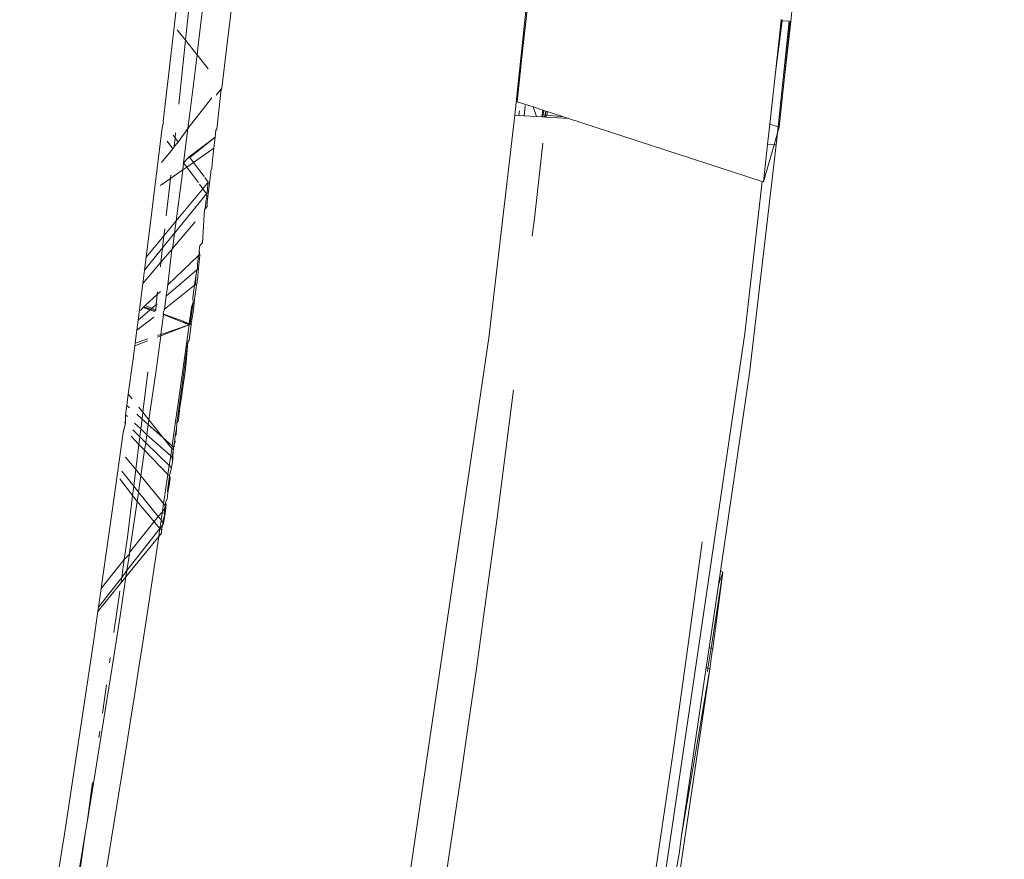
# Model space of a CAD drawing. Header units: millimetres. Extents: x 504675 to 860349, y -23215 to 63575.
# Tile 103 of 177: x 592530 to 592582, y 32898 to 32942. Entities that reach past the tile are written whole.
import ezdxf
from ezdxf import colors
from ezdxf.entities.mleader import LeaderData, LeaderLine
from ezdxf.math import Vec2, Vec3

# ---------------------------------------------------------------- set-up
doc = ezdxf.new("R2010")
doc.units = ezdxf.units.MM
doc.header["$LTSCALE"] = 10
doc.header["$PDMODE"] = 35
doc.header["$PDSIZE"] = -1000
doc.linetypes.add('LEVEL-F-OVERALL LAYOUT$0$HIDDEN', pattern=[0.375, 0.25, -0.125])
doc.layers.get('0').update_dxf_attribs({"linetype": 'CONTINUOUS'})
doc.layers.get('Defpoints').update_dxf_attribs({"color": 253, "linetype": 'CONTINUOUS'})
for name, color, linetype, lineweight in [('ARCH', 8, 'CONTINUOUS', 0), ('DIM', 8, 'CONTINUOUS', 15), ('furniture', 8, 'CONTINUOUS', 5), ('level-C-ELEVATION-$0$I-ANNO-TEXT', 8, 'CONTINUOUS', 18)]:
    doc.layers.add(name, color=color, linetype=linetype, lineweight=lineweight)
doc.layers.add('LEVEL-F-OVERALL LAYOUT$0$DASH1L', color=8, linetype='LEVEL-F-OVERALL LAYOUT$0$HIDDEN')
doc.styles.add('level-C-ELEVATION-$0$KGD - Note', font='romans.shx', dxfattribs={"width": 0.7, "height": 2})
doc.styles.get("Standard").update_dxf_attribs({"font": 'verdana.ttf'})
doc.dimstyles.new('LBF 50', dxfattribs={"dimscale": 25, "dimtxt": 1.75, "dimasz": 1.75, "dimexe": 1, "dimexo": 1, "dimgap": 1, "dimtad": 1, "dimdec": 0, "dimrnd": 5, "dimzin": 12, "dimdsep": 46, "dimtxsty": 'Standard', "dimblk": 'CLOSEDBLANK', "dimcen": 0, "dimclrd": 256, "dimclre": 256, "dimclrt": 256, "dimadec": 0, "dimazin": 3, "dimtfac": 1, "dimtdec": 0, "dimtofl": 0, "dimtmove": 0, "dimatfit": 3, "dimldrblk": 'CLOSEDBLANK', "dimfxl": 0.18, "dimtolj": 1, "dimtzin": 0, "dimlwd": -1, "dimlwe": -1, "dimarcsym": 0})

# ---------------------------------------------------------------- blocks, each defined once
blk = doc.blocks.new('ARCH')
at = {"layer": 'LEVEL-F-OVERALL LAYOUT$0$DASH1L'}
h = blk.add_hatch(dxfattribs=at)
h.set_pattern_fill('ANGLE', color=8, scale=10, angle=352.0664)
h.set_pattern_definition([(352.0664444, (-404119.055, 373340.98), (9.6410197, 69.1814516), [50.8, -19.05]), (82.0664444, (-404119.055, 373340.98), (-69.1814516, 9.6410197), [50.8, -19.05])])
edge = h.paths.add_edge_path(flags=16)
edge.add_line((572074.712, 35847.062), (602196.904, 29528.217))
edge.add_line((602196.904, 29528.217), (599472.63, 39352.005))
edge.add_arc((597545.364, 38817.547), 2000, 15.499436, 89.998351)
edge.add_line((597545.422, 40817.547), (573256.113, 40817.547))
edge.add_arc((576210.344, 22394.182), 18658.72, 99.1099624, 106.6903327)
edge.add_line((570851.58, 40266.829), (572074.712, 35847.062))
h.paths.add_polyline_path([(583373.777, 40815.973), (583374.097, 40875.042), (586424.097, 40859.112), (586423.937, 40815.973)], flags=16)
h.paths.add_polyline_path([(600840.891, 34605.132), (600792.778, 34591.523), (599497.965, 39260.646), (599546.078, 39274.255)])
h.paths.add_polyline_path([(587210.4, 32671.778), (587194.965, 32598.383), (582692.955, 33542.787), (582708.389, 33616.182)])
edge = h.paths.add_edge_path()
edge.add_line((572071.73, 35387.893), (601863.317, 29138.4))
edge.add_arc((601986.5, 29725.619), 600, 258.152638, 375.499436)
edge.add_line((602564.68, 29885.956), (599906.265, 39472.258))
edge.add_arc((597545.364, 38817.547), 2450, 15.499436, 89.998351)
edge.add_line((597545.435, 41267.547), (573220.478, 41267.547))
edge.add_arc((576210.344, 22394.182), 19108.72, 99.0018321, 106.2358191)
edge.add_arc((571035.465, 40164.758), 600, 106.235819, 195.468967)
edge.add_line((570457.2, 40004.728), (571616.648, 35815.082))
edge.add_arc((572194.913, 35975.111), 600, 195.468967, 258.152638)
h.paths.add_polyline_path([(587210.4, 32671.778), (587195.409, 32600.494), (587195.432, 32600.49)])
at = {"layer": 'furniture'}
for p, q in [((592556.105, 32937.203), (592557.958, 32954.931)), ((592570.602, 32942.117), (592571.013, 32946.345)), ((592538.577, 32945.021), (592538.088, 32940.77)), ((592539.926, 32944.651), (592539.494, 32941.014)), ((592556.48, 32940.242), (592556.85, 32943.545)), ((592538.805, 32941.134), (592539.033, 32943.313)), ((592541.251, 32943.115), (592540.981, 32940.83)), ((592569.801, 32939.441), (592570.1, 32942.167)), ((592570.151, 32942.162), (592569.801, 32939.441)), ((592569.941, 32936.595), (592570.52, 32942.134)), ((592570.1, 32942.167), (592570.106, 32942.222)), ((592570.1, 32942.167), (592570.151, 32942.162)), ((592570.158, 32942.211), (592570.151, 32942.162)), ((592570.151, 32942.162), (592570.52, 32942.134)), ((592570.574, 32942.123), (592570.239, 32938.89)), ((592570.239, 32938.89), (592570.602, 32942.117)), ((592570.52, 32942.134), (592570.574, 32942.123)), ((592570.574, 32942.123), (592570.602, 32942.117)), ((592538.805, 32941.134), (592538.363, 32941.691)), ((592538.454, 32937.784), (592538.805, 32941.134)), ((592539.415, 32940.367), (592538.805, 32941.134)), ((592539.494, 32941.014), (592539.415, 32940.367)), ((592540.981, 32940.83), (592540.713, 32938.613)), ((592538.088, 32940.77), (592537.624, 32936.866)), ((592539.415, 32940.367), (592539.054, 32937.428)), ((592539.993, 32939.64), (592539.415, 32940.367)), ((592556.48, 32940.242), (592556.23, 32937.906)), ((592569.506, 32936.736), (592569.801, 32939.441)), ((592570.239, 32938.89), (592569.992, 32936.578)), ((592540.419, 32938.251), (592540.522, 32938.378)), ((592540.673, 32938.569), (592540.449, 32936.467)), ((592540.673, 32938.569), (592540.522, 32938.378)), ((592540.713, 32938.613), (592540.673, 32938.569)), ((592538.936, 32936.495), (592540.195, 32938.114)), ((592557.069, 32937.634), (592556.23, 32937.906)), ((592539.054, 32937.428), (592538.936, 32936.495)), ((592554.733, 32925.511), (592556.105, 32937.203)), ((592556.319, 32937.19), (592556.105, 32937.203)), ((592556.349, 32937.423), (592556.319, 32937.19)), ((592556.658, 32937.702), (592556.602, 32937.172)), ((592557.069, 32937.634), (592557.243, 32937.133)), ((592557.57, 32937.471), (592557.069, 32937.634)), ((592557.57, 32937.471), (592557.525, 32937.116)), ((592557.624, 32937.453), (592557.57, 32937.471)), ((592557.582, 32937.112), (592557.624, 32937.453)), ((592557.735, 32937.417), (592557.624, 32937.453)), ((592557.671, 32937.107), (592557.735, 32937.417)), ((592557.735, 32937.417), (592557.699, 32937.105)), ((592557.814, 32937.392), (592557.735, 32937.417)), ((592557.739, 32937.103), (592557.795, 32937.211)), ((592557.795, 32937.211), (592557.803, 32937.284)), ((592557.795, 32937.211), (592557.798, 32937.24)), ((592557.795, 32937.211), (592558.666, 32937.115)), ((592557.803, 32937.284), (592557.798, 32937.24)), ((592557.803, 32937.284), (592557.81, 32937.334)), ((592557.81, 32937.334), (592557.814, 32937.392)), ((592558.666, 32937.115), (592557.814, 32937.392)), ((592537.657, 32936.822), (592537.586, 32936.554)), ((592537.657, 32936.822), (592537.624, 32936.866)), ((592556.602, 32937.172), (592556.319, 32937.19)), ((592557.243, 32937.133), (592556.602, 32937.172)), ((592557.525, 32937.116), (592557.243, 32937.133)), ((592557.582, 32937.112), (592557.525, 32937.116)), ((592557.671, 32937.107), (592557.582, 32937.112)), ((592557.699, 32937.105), (592557.671, 32937.107)), ((592557.739, 32937.103), (592557.699, 32937.105)), ((592558.928, 32937.03), (592557.739, 32937.103)), ((592558.928, 32937.03), (592558.666, 32937.115)), ((592569.109, 32933.724), (592558.928, 32937.03)), ((592569.389, 32935.666), (592569.506, 32936.736)), ((592569.506, 32936.736), (592569.941, 32936.595)), ((592537.586, 32936.554), (592537.078, 32932.419)), ((592538.255, 32936.02), (592538.284, 32936.27)), ((592538.425, 32935.792), (592538.936, 32936.495)), ((592538.936, 32936.495), (592538.693, 32934.707)), ((592540.366, 32936.05), (592540.405, 32936.422)), ((592540.449, 32936.467), (592540.405, 32936.422)), ((592569.908, 32936.282), (592569.727, 32935.645)), ((592569.841, 32935.638), (592569.908, 32936.282)), ((592569.908, 32936.282), (592569.941, 32936.595)), ((592569.992, 32936.578), (592569.908, 32936.282)), ((592569.941, 32936.595), (592569.992, 32936.578)), ((592538.14, 32935.441), (592537.839, 32935.841)), ((592538.255, 32936.02), (592538.159, 32936.149)), ((592538.203, 32935.552), (592538.255, 32936.02)), ((592538.203, 32935.552), (592538.425, 32935.792)), ((592538.425, 32935.792), (592538.255, 32936.02)), ((592539.003, 32935.017), (592540.366, 32936.05)), ((592540.366, 32936.05), (592539.032, 32934.979)), ((592540.295, 32935.476), (592540.366, 32936.05)), ((592557.586, 32935.726), (592557.424, 32934.294)), ((592569.174, 32933.703), (592569.389, 32935.666)), ((592569.389, 32935.666), (592569.727, 32935.645)), ((592537.547, 32934.709), (592538.14, 32935.441)), ((592538.14, 32935.441), (592538.198, 32935.513)), ((592538.198, 32935.513), (592538.203, 32935.552)), ((592539.224, 32934.722), (592540.295, 32935.476)), ((592540.217, 32934.844), (592540.295, 32935.476)), ((592568.434, 32923.658), (592569.841, 32935.638)), ((592569.727, 32935.645), (592569.174, 32933.703)), ((592569.727, 32935.645), (592569.841, 32935.638)), ((592538.693, 32934.707), (592538.662, 32934.327)), ((592538.935, 32934.949), (592538.693, 32934.707)), ((592538.869, 32934.473), (592538.693, 32934.707)), ((592538.869, 32934.473), (592539.224, 32934.722)), ((592538.935, 32934.949), (592539.003, 32935.017)), ((592539.032, 32934.979), (592538.935, 32934.949)), ((592539.032, 32934.979), (592539.003, 32935.017)), ((592539.224, 32934.722), (592539.032, 32934.979)), ((592539.782, 32933.973), (592539.224, 32934.722)), ((592540.217, 32934.844), (592540.19, 32934.396)), ((592538.012, 32933.87), (592538.662, 32934.327)), ((592538.662, 32934.327), (592538.607, 32933.898)), ((592538.662, 32934.327), (592538.869, 32934.473)), ((592539.481, 32933.661), (592538.869, 32934.473)), ((592540.132, 32934.166), (592539.94, 32932.643)), ((592540.132, 32934.166), (592540.134, 32934.276)), ((592540.19, 32934.396), (592540.134, 32934.276)), ((592557.15, 32931.926), (592557.424, 32934.294)), ((592537.518, 32933.528), (592538.012, 32933.87)), ((592537.79, 32931.909), (592538.012, 32933.87)), ((592538.012, 32933.87), (592538.032, 32934.043)), ((592538.607, 32933.898), (592538.314, 32931.645)), ((592539.717, 32933.342), (592539.999, 32933.683)), ((592539.999, 32933.683), (592539.82, 32933.923)), ((592539.993, 32933.655), (592539.978, 32933.545)), ((592539.999, 32933.683), (592539.993, 32933.655)), ((592568.183, 32925.739), (592569.109, 32933.724)), ((592569.174, 32933.703), (592569.109, 32933.724)), ((592537.518, 32933.528), (592537.499, 32933.51)), ((592538.23, 32931), (592539.916, 32933.07)), ((592538.314, 32931.645), (592539.717, 32933.342)), ((592539.717, 32933.342), (592539.546, 32933.574)), ((592539.916, 32933.07), (592539.717, 32933.342)), ((592539.916, 32933.07), (592539.937, 32933.131)), ((592539.92, 32932.964), (592539.916, 32933.07)), ((592539.937, 32933.131), (592539.958, 32933.321)), ((592539.978, 32933.545), (592539.953, 32933.355)), ((592539.958, 32933.321), (592539.953, 32933.355)), ((592539.877, 32932.614), (592539.835, 32932.275)), ((592539.865, 32932.68), (592539.903, 32932.82)), ((592539.877, 32932.614), (592539.865, 32932.68)), ((592539.903, 32932.82), (592539.92, 32932.964)), ((592539.937, 32932.408), (592539.94, 32932.643)), ((592537.078, 32932.419), (592536.739, 32929.74)), ((592539.809, 32932.241), (592539.691, 32930.505)), ((592539.835, 32932.275), (592539.809, 32932.241)), ((592539.937, 32932.408), (592539.835, 32932.275)), ((592537.672, 32930.869), (592538.314, 32931.645)), ((592538.125, 32930.206), (592539.308, 32931.595)), ((592538.314, 32931.645), (592538.23, 32931)), ((592557.021, 32930.847), (592557.15, 32931.926)), ((592537.6, 32930.227), (592538.23, 32931)), ((592537.672, 32930.869), (592537.714, 32931.237)), ((592538.23, 32931), (592538.155, 32930.428)), ((592536.739, 32929.74), (592537.672, 32930.869)), ((592537.6, 32930.227), (592537.672, 32930.869)), ((592539.691, 32930.505), (592539.565, 32930.366)), ((592536.653, 32929.064), (592537.6, 32930.227)), ((592537.516, 32929.489), (592537.6, 32930.227)), ((592537.516, 32929.489), (592538.083, 32930.156)), ((592538.083, 32930.156), (592537.869, 32928.297)), ((592538.125, 32930.206), (592538.083, 32930.156)), ((592538.155, 32930.428), (592538.125, 32930.206)), ((592539.527, 32929.86), (592539.532, 32930.116)), ((592539.565, 32930.366), (592539.532, 32930.116)), ((592539.532, 32930.116), (592539.563, 32929.858)), ((592536.565, 32928.369), (592537.516, 32929.489)), ((592536.739, 32929.74), (592536.653, 32929.064)), ((592537.488, 32929.245), (592537.516, 32929.489)), ((592537.869, 32928.297), (592539.494, 32929.828)), ((592539.494, 32929.828), (592539.432, 32929.358)), ((592539.446, 32928.808), (592539.563, 32929.858)), ((592539.494, 32929.828), (592539.527, 32929.86)), ((592536.653, 32929.064), (592536.565, 32928.369)), ((592537.789, 32927.701), (592539.395, 32929.083)), ((592539.395, 32929.083), (592539.35, 32928.753)), ((592539.395, 32929.083), (592539.431, 32929.114)), ((592539.432, 32929.358), (592539.431, 32929.114)), ((592539.35, 32928.753), (592539.286, 32928.276)), ((592539.298, 32927.679), (592539.454, 32928.695)), ((592539.322, 32928.28), (592539.35, 32928.753)), ((592539.454, 32928.695), (592539.446, 32928.808)), ((592536.565, 32928.369), (592536.311, 32926.429)), ((592537.323, 32927.783), (592537.495, 32927.945)), ((592537.323, 32927.783), (592537.34, 32927.931)), ((592537.698, 32927.023), (592539.286, 32928.276)), ((592537.869, 32928.297), (592537.789, 32927.701)), ((592539.234, 32927.901), (592539.193, 32927.604)), ((592539.282, 32928.249), (592539.234, 32927.901)), ((592539.282, 32928.249), (592539.322, 32928.28)), ((592539.286, 32928.276), (592539.282, 32928.249)), ((592539.286, 32928.276), (592539.322, 32928.28)), ((592536.681, 32927.21), (592537.323, 32927.783)), ((592537.262, 32927.247), (592537.323, 32927.783)), ((592537.789, 32927.701), (592537.698, 32927.023)), ((592539.193, 32927.604), (592539.201, 32927.357)), ((592539.226, 32926.982), (592539.298, 32927.679)), ((592536.311, 32926.429), (592536.943, 32926.973)), ((592536.578, 32927.097), (592536.443, 32926.95)), ((592536.578, 32927.097), (592536.595, 32927.116)), ((592536.943, 32926.973), (592536.578, 32927.097)), ((592536.595, 32927.116), (592536.615, 32927.138)), ((592536.943, 32926.973), (592536.595, 32927.116)), ((592536.615, 32927.138), (592536.681, 32927.21)), ((592536.615, 32927.138), (592536.99, 32927.013)), ((592536.681, 32927.21), (592537.043, 32927.059)), ((592536.943, 32926.973), (592536.99, 32927.013)), ((592537.213, 32926.881), (592536.943, 32926.973)), ((592536.99, 32927.013), (592537.043, 32927.059)), ((592536.99, 32927.013), (592537.227, 32926.935)), ((592537.043, 32927.059), (592537.262, 32927.247)), ((592537.043, 32927.059), (592537.238, 32926.977)), ((592537.227, 32926.935), (592537.238, 32926.977)), ((592537.238, 32926.977), (592537.262, 32927.247)), ((592537.262, 32927.247), (592537.324, 32927.3)), ((592537.698, 32927.023), (592537.629, 32926.814)), ((592539.201, 32927.357), (592539.056, 32926.255)), ((592539.127, 32927.142), (592539.062, 32926.692)), ((592539.201, 32927.357), (592539.127, 32927.142)), ((592539.135, 32926.451), (592539.226, 32926.982)), ((592536.244, 32925.913), (592537.138, 32926.601)), ((592536.311, 32926.429), (592536.244, 32925.913)), ((592537.658, 32926.73), (592537.515, 32925.691)), ((592537.658, 32926.73), (592537.606, 32926.748)), ((592537.616, 32926.776), (592537.658, 32926.73)), ((592537.629, 32926.814), (592537.662, 32926.76)), ((592537.662, 32926.76), (592537.658, 32926.73)), ((592538.993, 32926.199), (592537.658, 32926.73)), ((592538.392, 32926.496), (592537.658, 32926.73)), ((592537.662, 32926.76), (592538.392, 32926.496)), ((592538.392, 32926.496), (592538.591, 32926.413)), ((592538.998, 32926.238), (592538.591, 32926.413)), ((592538.591, 32926.413), (592538.993, 32926.199)), ((592539.022, 32926.407), (592538.998, 32926.238)), ((592539.062, 32926.692), (592539.022, 32926.407)), ((592539.107, 32926.238), (592539.135, 32926.451)), ((592536.244, 32925.913), (592536.154, 32925.223)), ((592538.993, 32926.199), (592537.505, 32925.62)), ((592537.515, 32925.691), (592538.993, 32926.199)), ((592538.993, 32926.199), (592538.473, 32922.446)), ((592538.992, 32925.382), (592539.102, 32926.2)), ((592538.998, 32926.238), (592538.993, 32926.199)), ((592539.051, 32926.219), (592538.993, 32926.199)), ((592539.051, 32926.219), (592538.998, 32926.238)), ((592539.107, 32926.238), (592539.051, 32926.219)), ((592539.102, 32926.2), (592539.051, 32926.219)), ((592539.078, 32926.228), (592539.056, 32926.255)), ((592539.102, 32926.2), (592539.078, 32926.228)), ((592539.102, 32926.2), (592539.107, 32926.238)), ((592536.806, 32925.35), (592536.137, 32925.092)), ((592536.154, 32925.223), (592536.834, 32925.457)), ((592537.505, 32925.62), (592537.239, 32923.686)), ((592537.505, 32925.62), (592537.311, 32925.545)), ((592537.332, 32925.628), (592537.515, 32925.691)), ((592537.515, 32925.691), (592537.505, 32925.62)), ((592538.925, 32925.275), (592538.959, 32925.339)), ((592538.992, 32925.382), (592538.959, 32925.339)), ((592550.524, 32896.886), (592554.733, 32925.511)), ((592561.144, 32877.871), (592568.183, 32925.739)), ((592536.137, 32925.092), (592536.048, 32924.409)), ((592536.154, 32925.223), (592536.137, 32925.092)), ((592538.554, 32922.527), (592538.925, 32925.275)), ((592538.864, 32924.434), (592538.925, 32925.275)), ((592536.048, 32924.409), (592535.799, 32922.558)), ((592538.804, 32923.866), (592538.864, 32924.434)), ((592538.622, 32922.656), (592538.804, 32923.866)), ((592536.568, 32921.597), (592536.834, 32923.728)), ((592537.239, 32923.686), (592536.887, 32921.197)), ((592566.905, 32913.258), (592568.434, 32923.658)), ((592555.797, 32920.859), (592556.039, 32922.782)), ((592535.799, 32922.558), (592535.719, 32921.961)), ((592535.998, 32922.31), (592535.799, 32922.558)), ((592538.473, 32922.446), (592538.318, 32921.352)), ((592538.554, 32922.527), (592538.35, 32921.037)), ((592538.514, 32921.87), (592538.611, 32922.473)), ((592538.611, 32922.473), (592538.622, 32922.656)), ((592535.719, 32921.961), (592535.652, 32921.462)), ((592535.87, 32921.827), (592535.719, 32921.961)), ((592536.568, 32921.597), (592536.348, 32921.875)), ((592538.434, 32921.198), (592538.514, 32921.87)), ((592535.75, 32921.374), (592535.652, 32921.462)), ((592535.652, 32921.462), (592535.659, 32921.032)), ((592536.524, 32921.246), (592536.247, 32921.492)), ((592536.46, 32920.732), (592536.524, 32921.246)), ((592536.524, 32921.246), (592536.568, 32921.597)), ((592536.852, 32920.954), (592536.524, 32921.246)), ((592536.887, 32921.197), (592536.568, 32921.597)), ((592536.887, 32921.197), (592536.852, 32920.954)), ((592537.63, 32920.263), (592536.887, 32921.197)), ((592538.318, 32921.352), (592538.178, 32920.369)), ((592538.412, 32921.13), (592538.434, 32921.198)), ((592535.578, 32920.729), (592535.528, 32920.541)), ((592535.578, 32920.729), (592535.557, 32920.752)), ((592535.659, 32921.032), (592535.578, 32920.729)), ((592535.659, 32921.032), (592535.602, 32921.088)), ((592536.407, 32920.303), (592536.031, 32920.669)), ((592536.46, 32920.732), (592536.127, 32921.033)), ((592536.407, 32920.303), (592536.46, 32920.732)), ((592536.777, 32920.423), (592536.46, 32920.732)), ((592536.852, 32920.954), (592536.777, 32920.423)), ((592537.63, 32920.263), (592536.852, 32920.954)), ((592538.259, 32920.381), (592538.324, 32920.734)), ((592538.316, 32920.439), (592538.324, 32920.734)), ((592538.324, 32920.734), (592538.35, 32921.037)), ((592538.35, 32921.037), (592538.412, 32921.13)), ((592555.171, 32916.057), (592555.797, 32920.859)), ((592535.528, 32920.541), (592535.008, 32916.769)), ((592536.359, 32919.914), (592535.946, 32920.345)), ((592536.359, 32919.914), (592536.407, 32920.303)), ((592536.716, 32920.001), (592536.407, 32920.303)), ((592536.777, 32920.423), (592536.716, 32920.001)), ((592538.027, 32919.32), (592536.777, 32920.423)), ((592538.103, 32919.843), (592537.63, 32920.263)), ((592538.081, 32919.696), (592537.63, 32920.263)), ((592538.178, 32920.369), (592538.103, 32919.843)), ((592538.242, 32920.151), (592538.201, 32919.86)), ((592538.259, 32920.381), (592538.242, 32920.151)), ((592538.242, 32920.151), (592538.271, 32920.044)), ((592538.259, 32920.381), (592538.316, 32920.439)), ((592536.193, 32918.59), (592536.359, 32919.914)), ((592536.658, 32919.601), (592536.359, 32919.914)), ((592536.716, 32920.001), (592536.658, 32919.601)), ((592537.951, 32918.797), (592536.716, 32920.001)), ((592538.027, 32919.32), (592538.081, 32919.696)), ((592538.103, 32919.843), (592538.081, 32919.696)), ((592538.17, 32919.642), (592538.081, 32919.696)), ((592538.175, 32919.778), (592538.103, 32919.843)), ((592538.17, 32919.642), (592538.163, 32919.593)), ((592538.18, 32919.714), (592538.17, 32919.642)), ((592538.175, 32919.778), (592538.226, 32919.799)), ((592538.175, 32919.778), (592538.18, 32919.714)), ((592538.271, 32920.044), (592538.201, 32919.86)), ((592538.226, 32919.799), (592538.201, 32919.86)), ((592536.193, 32918.59), (592535.659, 32919.249)), ((592536.658, 32919.601), (592536.464, 32918.257)), ((592537.882, 32918.324), (592536.658, 32919.601)), ((592538.027, 32919.32), (592537.951, 32918.797)), ((592538.1, 32919.238), (592538.027, 32919.32)), ((592538.1, 32919.238), (592538.163, 32919.593)), ((592538.1, 32919.238), (592538.108, 32919.203)), ((592538.144, 32919.214), (592538.1, 32919.238)), ((592538.108, 32919.203), (592538.125, 32919.016)), ((592538.125, 32919.016), (592538.144, 32919.214)), ((592538.144, 32919.214), (592538.163, 32919.593)), ((592536.086, 32917.727), (592536.193, 32918.59)), ((592536.464, 32918.257), (592536.193, 32918.59)), ((592537.882, 32918.324), (592537.951, 32918.797)), ((592538.069, 32918.682), (592537.951, 32918.797)), ((592538.069, 32918.682), (592537.996, 32918.414)), ((592538.069, 32918.682), (592538.125, 32919.016)), ((592536.024, 32917.228), (592535.357, 32918.098)), ((592536.086, 32917.727), (592535.464, 32918.509)), ((592536.464, 32918.257), (592536.34, 32917.406)), ((592537.657, 32916.811), (592536.464, 32918.257)), ((592537.727, 32917.275), (592537.882, 32918.324)), ((592537.853, 32917.482), (592537.964, 32918.27)), ((592537.964, 32918.27), (592537.882, 32918.324)), ((592537.939, 32917.765), (592537.997, 32918.12)), ((592537.964, 32918.27), (592537.996, 32918.414)), ((592538.001, 32918.2), (592537.964, 32918.27)), ((592537.997, 32918.12), (592538.001, 32918.2)), ((592536.024, 32917.228), (592536.086, 32917.727)), ((592536.34, 32917.406), (592536.086, 32917.727)), ((592537.939, 32917.765), (592537.853, 32917.482)), ((592537.884, 32917.378), (592537.939, 32917.765)), ((592535.75, 32915.035), (592536.024, 32917.228)), ((592536.267, 32916.91), (592536.024, 32917.228)), ((592536.317, 32917.244), (592536.267, 32916.91)), ((592536.34, 32917.406), (592536.317, 32917.244)), ((592537.365, 32916.117), (592536.34, 32917.406)), ((592537.721, 32917.24), (592537.657, 32916.811)), ((592537.836, 32917.044), (592537.78, 32916.909)), ((592537.836, 32917.044), (592537.884, 32917.378)), ((592537.884, 32917.378), (592537.853, 32917.482)), ((592535.008, 32916.769), (592534.488, 32913.096)), ((592536.267, 32916.91), (592535.87, 32914.228)), ((592537.459, 32915.496), (592536.267, 32916.91)), ((592537.657, 32916.811), (592537.597, 32916.409)), ((592537.597, 32916.409), (592537.718, 32916.534)), ((592537.74, 32916.685), (592537.657, 32916.811)), ((592537.691, 32916.343), (592537.718, 32916.534)), ((592537.718, 32916.534), (592537.723, 32916.569)), ((592537.723, 32916.569), (592537.74, 32916.685)), ((592537.723, 32916.569), (592537.768, 32916.569)), ((592537.74, 32916.685), (592537.763, 32916.846)), ((592537.795, 32916.758), (592537.74, 32916.685)), ((592537.778, 32916.638), (592537.74, 32916.685)), ((592537.75, 32916.443), (592537.768, 32916.569)), ((592537.763, 32916.846), (592537.78, 32916.909)), ((592537.795, 32916.758), (592537.763, 32916.846)), ((592537.778, 32916.638), (592537.768, 32916.569)), ((592537.768, 32916.569), (592537.773, 32916.603)), ((592537.778, 32916.638), (592537.795, 32916.758)), ((592535.87, 32914.228), (592537.365, 32916.117)), ((592537.365, 32916.117), (592537.592, 32916.375)), ((592537.529, 32915.959), (592537.365, 32916.117)), ((592537.592, 32916.375), (592537.529, 32915.959)), ((592537.597, 32916.409), (592537.592, 32916.375)), ((592537.636, 32915.958), (592537.719, 32916.222)), ((592537.681, 32915.939), (592537.719, 32916.222)), ((592537.688, 32916.272), (592537.691, 32916.343)), ((592537.719, 32916.222), (592537.688, 32916.272)), ((592537.75, 32916.443), (592537.691, 32916.343)), ((592537.729, 32916.264), (592537.719, 32916.222)), ((592537.75, 32916.443), (592537.729, 32916.264)), ((592554.468, 32910.865), (592555.171, 32916.057)), ((592537.459, 32915.496), (592537.397, 32915.079)), ((592537.401, 32915.431), (592537.459, 32915.496)), ((592537.523, 32915.918), (592537.459, 32915.496)), ((592537.459, 32915.496), (592537.596, 32915.675)), ((592537.561, 32915.402), (592537.459, 32915.496)), ((592537.529, 32915.959), (592537.523, 32915.918)), ((592537.614, 32915.803), (592537.523, 32915.918)), ((592537.561, 32915.402), (592537.568, 32915.48)), ((592537.568, 32915.48), (592537.596, 32915.675)), ((592537.596, 32915.675), (592537.613, 32915.759)), ((592537.596, 32915.675), (592537.653, 32915.755)), ((592537.614, 32915.803), (592537.613, 32915.759)), ((592537.653, 32915.755), (592537.613, 32915.759)), ((592537.614, 32915.803), (592537.636, 32915.958)), ((592537.674, 32915.904), (592537.614, 32915.803)), ((592537.636, 32915.958), (592537.674, 32915.904)), ((592537.653, 32915.755), (592537.674, 32915.904)), ((592537.674, 32915.904), (592537.681, 32915.939)), ((592535.585, 32913.868), (592535.75, 32915.035)), ((592535.677, 32912.952), (592537.397, 32915.079)), ((592535.727, 32913.282), (592537.401, 32915.431)), ((592537.397, 32915.079), (592536.753, 32910.773)), ((592537.397, 32915.079), (592537.537, 32915.253)), ((592537.545, 32915.296), (592537.537, 32915.253)), ((592537.545, 32915.296), (592537.551, 32915.356)), ((592537.551, 32915.356), (592537.561, 32915.402)), ((592565.926, 32914.654), (592565.216, 32909.408)), ((592565.945, 32914.798), (592565.926, 32914.654)), ((592535.585, 32913.868), (592535.858, 32914.147)), ((592535.858, 32914.147), (592535.727, 32913.282)), ((592535.87, 32914.228), (592535.858, 32914.147)), ((592534.379, 32912.345), (592535.585, 32913.868)), ((592535.452, 32912.929), (592535.585, 32913.868)), ((592534.203, 32911.129), (592535.677, 32912.952)), ((592534.238, 32911.37), (592535.452, 32912.929)), ((592534.488, 32913.096), (592534.379, 32912.345)), ((592535.677, 32912.952), (592535.402, 32911.137)), ((592535.42, 32912.706), (592535.452, 32912.929)), ((592535.452, 32912.929), (592535.727, 32913.282)), ((592535.727, 32913.282), (592535.677, 32912.952)), ((592566.416, 32909.216), (592567.031, 32913.201)), ((592567.031, 32913.201), (592566.505, 32909.201)), ((592566.8, 32912.541), (592566.905, 32913.258)), ((592567.031, 32913.201), (592566.8, 32912.541)), ((592566.905, 32913.258), (592567.031, 32913.201)), ((592566.313, 32909.233), (592566.8, 32912.541)), ((592534.379, 32912.345), (592534.238, 32911.37)), ((592535.041, 32910.034), (592535.349, 32912.202)), ((592534.238, 32911.37), (592534.203, 32911.129)), ((592534.203, 32911.129), (592533.969, 32909.519)), ((592535.402, 32911.137), (592534.95, 32908.219)), ((592554.085, 32908.121), (592554.468, 32910.865)), ((592536.753, 32910.773), (592536.529, 32909.301)), ((592533.969, 32909.519), (592533.454, 32906.048)), ((592536.529, 32909.301), (592536.326, 32907.987)), ((592565.216, 32909.408), (592564.829, 32906.635)), ((592566.16, 32908.189), (592566.313, 32909.233)), ((592566.252, 32908.155), (592566.416, 32909.216)), ((592566.313, 32909.233), (592566.416, 32909.216)), ((592566.356, 32908.117), (592566.478, 32909.037)), ((592566.416, 32909.216), (592566.505, 32909.201)), ((592566.505, 32909.201), (592566.478, 32909.037)), ((592534.816, 32908.449), (592534.855, 32908.724)), ((592534.95, 32908.219), (592534.504, 32905.395)), ((592536.326, 32907.987), (592536.142, 32906.808)), ((592553.681, 32905.278), (592554.085, 32908.121)), ((592566.356, 32908.117), (592563.497, 32888.883)), ((592564.865, 32899.381), (592566.16, 32908.189)), ((592564.865, 32899.381), (592566.356, 32908.117)), ((592566.16, 32908.189), (592566.252, 32908.155)), ((592566.226, 32907.986), (592566.252, 32908.155)), ((592566.252, 32908.155), (592566.356, 32908.117)), ((592534.439, 32905.791), (592534.651, 32907.283)), ((592536.142, 32906.808), (592535.974, 32905.742)), ((592564.829, 32906.635), (592564.42, 32903.763)), ((592533.454, 32906.048), (592532.944, 32902.685)), ((592535.672, 32903.855), (592535.974, 32905.742)), ((592534.504, 32905.395), (592534.066, 32902.672)), ((592553.254, 32902.336), (592553.681, 32905.278)), ((592534.26, 32904.528), (592534.307, 32904.855)), ((592535.672, 32903.855), (592534.443, 32896.301)), ((592564.42, 32903.763), (592563.989, 32900.79)), ((592532.944, 32902.685), (592532.44, 32899.435)), ((592534.066, 32902.672), (592533.638, 32900.053)), ((592533.638, 32900.053), (592533.925, 32902.162)), ((592552.802, 32899.294), (592553.254, 32902.336)), ((592563.989, 32900.79), (592563.533, 32897.716)), ((592533.638, 32900.053), (592533.558, 32899.577)), ((592532.553, 32892.485), (592533.558, 32899.577)), ((592533.558, 32899.577), (592533.22, 32897.547)), ((592532.44, 32899.435), (592531.945, 32896.302)), ((592552.327, 32896.152), (592552.802, 32899.294)), ((592564.865, 32899.381), (592564.738, 32898.413)), ((592564.608, 32897.637), (592564.738, 32898.413))]:
    blk.add_line(p, q, dxfattribs=at)
blk = doc.blocks.new('level-C-ELEVATION-$0$_Open90')
at = {"color": 0, "linetype": 'ByBlock', "lineweight": -2}
for p, q in [((-0.5, 0.5), (0, 0)), ((0, 0), (-1, 0)), ((0, 0), (-0.5, -0.5))]:
    blk.add_line(p, q, dxfattribs=at)
blk = doc.blocks.new('_ClosedBlank')
at = {"color": 0, "linetype": 'ByBlock', "lineweight": -2}
for p, q in [((-1, 0.1667), (0, 0)), ((-1, 0.1667), (-1, -0.1667)), ((0, 0), (-1, -0.1667))]:
    blk.add_line(p, q, dxfattribs=at)
blk = doc.blocks.new('*D67')
at = {"layer": 'Defpoints', "color": 0, "ltscale": 0.25, "transparency": 16777216}
for p in [(592954.14, 34131.711), (593370.787, 32690.738), (592853.033, 32541.033)]:
    blk.add_point(p, dxfattribs=at)
at = {"layer": 'DIM', "ltscale": 0.25}
for p, q in [((592930.124, 34124.767), (592412.37, 33975.062)), ((592448.538, 33939.978), (592840.881, 32583.061)), ((593346.771, 32683.793), (592829.017, 32534.089))]:
    blk.add_line(p, q, dxfattribs=at)
at = {"layer": 'DIM', "ltscale": 0.25, "xscale": 43.75, "yscale": 43.75, "zscale": 43.75}
for p, rotation in [((592436.386, 33982.006), 106.1268337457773), ((592853.033, 32541.033), 286.1268337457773)]:
    blk.add_blockref('_ClosedBlank', p, dxfattribs=dict(at, rotation=rotation))
at = {"layer": 'DIM', "ltscale": 0.25, "insert": (592718.726, 33282.921), "char_height": 100, "attachment_point": 5, "rotation": 286.1268}
blk.add_mtext('\\A1;1500', dxfattribs=at)

msp = doc.modelspace()

# ---------------------------------------------------------------- block references
at = {"layer": 'ARCH'}
msp.add_blockref('ARCH', (0, 0), dxfattribs=at)

# ---------------------------------------------------------------- dimensions: what is measured, and where the dimension line sits
at = {"layer": 'DIM', "color": 1, "ltscale": 0.25}
dim = msp.add_linear_dim(base=(592853.033, 32541.033), p1=(592954.14, 34131.711), p2=(593370.787, 32690.738), angle=106.1268, dimstyle='LBF 50', override={"dimtxt": 4, "dimtad": 3}, dxfattribs=at)
dim.commit()
dim.dimension.update_dxf_attribs({"geometry": '*D67', "text_midpoint": (592718.726, 33282.921)})

# ---------------------------------------------------------------- leaders
at = {"layer": 'level-C-ELEVATION-$0$I-ANNO-TEXT', "ltscale": 0.25}
ml = msp.add_multileader_mtext('Standard', dxfattribs=at)
ml.set_content('{\\fIBM Plex Mono Medium|b0|i0|c0|p49;SIGNAGE}', color=142, style='level-C-ELEVATION-$0$KGD - Note')
ml.set_leader_properties(color=1)
ml.set_arrow_properties(name='level-C-ELEVATION-$0$_Open90')
ml.build(insert=Vec2(0, 0))
ml.multileader.update_dxf_attribs({"text_right_attachment_type": 3, "dogleg_length": 3, "arrow_head_size": 100, "scale": 50})
ctx = ml.context
ctx.base_point, ctx.scale, ctx.char_height, ctx.arrow_head_size, ctx.landing_gap_size, ctx.plane_origin, ctx.plane_x_axis, ctx.plane_y_axis = Vec3(635485.687, 31928.669), 50, 100, 100, 50, Vec3(635310.34, 32749.039), Vec3(0.965084, 0.261939), Vec3(-0.261939, 0.965084)
ctx.right_attachment, ctx.text_align_type = 3, 2
notes = []
notes.append((ctx, [(1, (1, 1, 0), (636135.51, 32105.041), (-0.965084, -0.261939), 150, [(0, [(636640.118, 33032.464)], 0, [])])]))
ctx.mtext.insert, ctx.mtext.text_direction, ctx.mtext.rotation, ctx.mtext.width, ctx.mtext.alignment, ctx.mtext.flow_direction = Vec3(635932.016, 32091.257), Vec3(0.965084, 0.261939), 0.265031, 1652.66293, 3, 5
for ctx, leaders in notes:
    for number, flags, end, landing, length, lines in leaders:
        leader = LeaderData()
        leader.index, (leader.has_last_leader_line, leader.has_dogleg_vector, leader.attachment_direction) = number, flags
        leader.last_leader_point, leader.dogleg_vector, leader.dogleg_length = Vec3(end), Vec3(landing), length
        for number, points, colour, breaks in lines:
            line = LeaderLine()
            line.index, line.vertices, line.color, line.breaks = number, Vec3.list(points), colors.encode_raw_color(colour), breaks
            leader.lines.append(line)
        ctx.leaders.append(leader)

doc.saveas('drawing.dxf')
